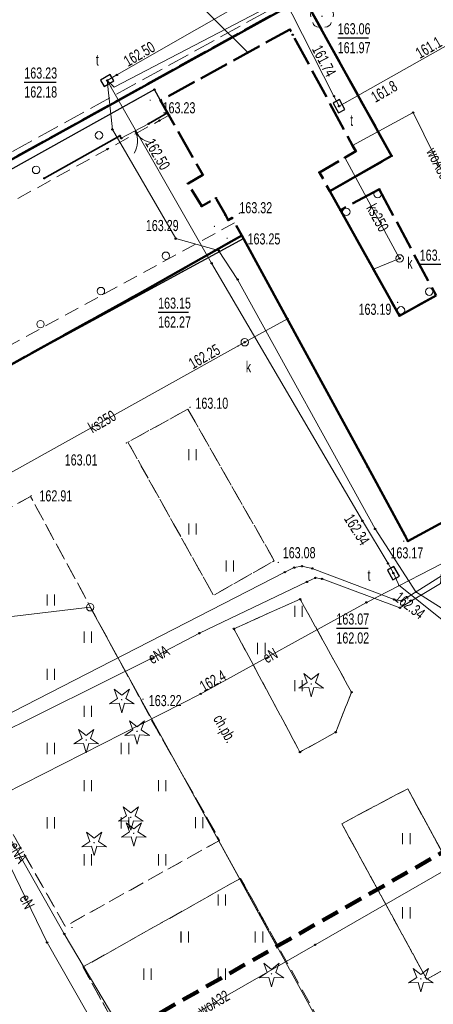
# Model space of a CAD drawing. Header units: metres. Extents: x 0 to 8443948, y 0 to 5887002.
# Tile 186 of 256: x 8442517 to 8442545, y 5886074 to 5886141. Entities that reach past the tile are written whole.
import ezdxf
from ezdxf.enums import TextEntityAlignment as Align

# ---------------------------------------------------------------- set-up
doc = ezdxf.new("R2010")
doc.units = ezdxf.units.M
doc.header["$MEASUREMENT"] = 0
for name, pattern in [('1.0_0.5', [1.5, 1, -0.5]), ('1.5_0.5', [2, 1.5, -0.5]), ('2.0_0.5', [2.5, 2, -0.5]), ('219-500', [0]), ('4', [1.8, 1.2, -0.6]), ('otob_500', [0])]:
    doc.linetypes.add(name, pattern=pattern)
doc.layers.get('0').update_dxf_attribs({"color": 250, "linetype": 'CONTINUOUS', "lineweight": 5})
doc.layers.add('- ABM', color=200, linetype='CONTINUOUS', lineweight=30)
for name, color, linetype in [('202-punkt graniczny', 253, 'CONTINUOUS'), ('219-działka ewidencyjna', 253, 'CONTINUOUS'), ('311-podpora', 7, 'CONTINUOUS'), ('312-budynek ewidencyjny', 253, 'CONTINUOUS'), ('blok - nawis', 7, 'CONTINUOUS'), ('brama', 253, 'CONTINUOUS'), ('chodnik', 253, 'CONTINUOUS'), ('chodnik-Atr17', 253, 'CONTINUOUS'), ('drzewo iglaste', 253, 'CONTINUOUS'), ('drzewo liściaste', 253, 'CONTINUOUS'), ('krawężnik', 253, 'CONTINUOUS'), ('Obszar opracowania', 253, 'CONTINUOUS'), ('obszar utwardzony', 253, 'CONTINUOUS'), ('ogrodzenie trwałe', 253, 'CONTINUOUS'), ('pikieta sztuczna', 253, 'CONTINUOUS'), ('pikieta sztuczna-Atr2', 253, 'CONTINUOUS'), ('przewód elektroenergetyczny podziemny', 253, 'CONTINUOUS'), ('przewód elektroenergetyczny podziemny-Atr1', 253, 'CONTINUOUS'), ('przewód kanalizacyjny', 253, 'CONTINUOUS'), ('przewód kanalizacyjny-Atr1', 253, 'CONTINUOUS'), ('przewód telekomunikacyjny podziemny', 253, 'CONTINUOUS'), ('przewód wodociągowy', 253, 'CONTINUOUS'), ('przewód wodociągowy-Atr1', 253, 'CONTINUOUS'), ('Punkt budynku', 253, 'CONTINUOUS'), ('Punkt roboczy BDOT GESUT K1', 7, 'CONTINUOUS'), ('rzędna', 253, 'CONTINUOUS'), ('rzędna-Atr2', 253, 'CONTINUOUS'), ('rzędna-Atr3', 253, 'CONTINUOUS'), ('trawnik', 253, 'CONTINUOUS'), ('właz do komory lub kanału - okrągły', 253, 'CONTINUOUS'), ('właz do komory lub kanału - okrągły-Atr17', 253, 'CONTINUOUS'), ('właz do komory lub kanału - prostokątny', 253, 'CONTINUOUS'), ('właz do komory lub kanału - prostokątny-Atr17', 253, 'CONTINUOUS')]:
    doc.layers.add(name, color=color, linetype=linetype)
doc.styles.get("Standard").update_dxf_attribs({"font": 'Working1250', "width": 0.75})
doc.linetypes.add('902-500', pattern='A,3.75,0,[1,ksztalty.shx,S=0.5,R=0,X=0,Y=0],3.75', length=7.5)

# ---------------------------------------------------------------- blocks, each defined once
blk = doc.blocks.new('202')
at = {"color": 0, "linetype": 'Continuous', "lineweight": 0}
blk.add_circle((0, 0), 0.25, dxfattribs=at)
blk = doc.blocks.new('OP011')
at = {"linetype": 'Continuous', "lineweight": 13}
h = blk.add_hatch(color=0, dxfattribs=at)
edge = h.paths.add_edge_path()
edge.add_arc((0, 0), 0.05, 0, 360)
at = {"color": 0, "linetype": 'Continuous', "lineweight": 13}
for p, q in [((-0.283, 0.093), (-0.512, 0.706)), ((-0.512, 0.706), (0, 0.299)), ((0, 0.299), (0.512, 0.706)), ((0.512, 0.706), (0.283, 0.093)), ((-0.828, -0.268), (-0.283, 0.093)), ((0.283, 0.093), (0.828, -0.268)), ((-0.175, -0.24), (-0.828, -0.268)), ((0, -0.87), (-0.175, -0.24)), ((0.175, -0.24), (0, -0.87)), ((0.828, -0.268), (0.175, -0.24))]:
    blk.add_line(p, q, dxfattribs=at)
blk = doc.blocks.new('TU04')
at = {"color": 0, "linetype": 'Continuous', "lineweight": 13}
for p, q in [((0, 0), (0, 0.75)), ((0.5, 0), (0.5, 0.75))]:
    blk.add_line(p, q, dxfattribs=at)
blk = doc.blocks.new('PW01')
at = {"linetype": 'Continuous', "lineweight": 13}
h = blk.add_hatch(color=0, dxfattribs=at)
edge = h.paths.add_edge_path()
edge.add_arc((0, 0), 0.045, 0, 360)
blk = doc.blocks.new('PUNKTBUD')
at = {"color": 0}
blk.add_circle((0, 0), 0.045, dxfattribs=at)
blk = doc.blocks.new('311')
at = {"color": 0, "linetype": 'Continuous', "lineweight": 0}
blk.add_circle((0, 0), 0.25, dxfattribs=at)
blk = doc.blocks.new('OP021')
at = {"linetype": 'Continuous', "lineweight": 13}
h = blk.add_hatch(color=0, dxfattribs=at)
edge = h.paths.add_edge_path()
edge.add_arc((0, 0), 0.05, 0, 360)
at = {"color": 0, "linetype": 'Continuous', "lineweight": 13}
for centre, start, end in [((0, 0.4), 49.272, 130.728), ((-0.38, 0.124), 121.308, 202.548), ((0.38, 0.124), 337.452, 58.692), ((-0.235, -0.324), 193.221, 274.871), ((0.235, -0.324), 265.129, 346.779)]:
    blk.add_arc(centre, 0.4, start, end, dxfattribs=at)
blk = doc.blocks.new('US22')
at = {"color": 0, "linetype": 'Continuous', "lineweight": 13}
blk.add_circle((0, 0), 0.25, dxfattribs=at)
blk = doc.blocks.new('SUPWP')
at = {"color": 0, "linetype": 'Continuous'}
blk.add_lwpolyline([(-0.375, -0.25), (0.375, -0.25), (0.375, 0.25), (-0.375, 0.25)], close=True, dxfattribs=at)
blk = doc.blocks.new('OK02')
at = {"color": 0, "linetype": 'Continuous', "lineweight": 0}
for centre, start, end in [((-1.5, 0), 0, 60), ((1.5, 0), 120, 180)]:
    blk.add_arc(centre, 1.5, start, end, dxfattribs=at)
blk = doc.blocks.new('PIKIETAW1891')
at = {"color": 0}
blk.add_circle((0, 0), 0.045, dxfattribs=at)
blk = doc.blocks.new('GBNMKOIU')
at = {"layer": '219-działka ewidencyjna', "color": 7, "linetype": '219-500', "lineweight": 18, "flags": 128}
blk.add_lwpolyline([(-37.805, -436.179), (-51.857, -466.05)], dxfattribs=at)
at = {"layer": '219-działka ewidencyjna', "color": 7, "linetype": '219-500', "lineweight": 18}
blk.add_lwpolyline([(-11.766, -437.606), (-37.805, -436.179)], dxfattribs=at)
at = {"layer": '312-budynek ewidencyjny', "color": 7, "linetype": 'Continuous', "lineweight": 50, "flags": 128}
for points in [[(-68.009, -459.197), (-65.036, -402.226)], [(-65.036, -402.226), (-52.842, -402.86)], [(-52.842, -402.86), (-53.026, -407.649)], [(-43.439, -408.117), (-43.293, -405.297)], [(-53.026, -407.649), (-43.439, -408.117)], [(-29.855, -409.112), (-30.255, -415.664)], [(-53.639, -414.257), (-53.986, -422.328)], [(-35.923, -415.321), (-53.639, -414.257)], [(-30.661, -415.635), (-35.923, -415.321)], [(-30.255, -415.664), (-30.661, -415.635)], [(-53.986, -422.328), (-55.357, -448.846)]]:
    blk.add_lwpolyline(points, dxfattribs=at)
at = {"layer": 'blok - nawis', "color": 7, "linetype": '2.0_0.5', "lineweight": 50, "flags": 128}
for points in [[(-68.009, -459.197), (-65.036, -402.226), (-52.842, -402.86), (-53.026, -407.649), (-54.474, -407.57), (-54.389, -404.735), (-54.792, -404.719), (-63.299, -404.183), (-63.697, -404.158), (-64.246, -414.083), (-58.492, -414.328), (-58.538, -415.478), (-56.74, -415.504), (-56.698, -414.399), (-55.4, -414.454), (-55.003, -414.479), (-54.992, -414.179), (-53.639, -414.257), (-53.986, -422.328), (-55.357, -448.846), (-56.043, -459.877)], [(-51.381, -404.75), (-43.293, -405.297), (-43.439, -408.117), (-51.573, -407.719)]]:
    blk.add_lwpolyline(points, close=True, dxfattribs=at)
at = {"layer": 'brama', "color": 7, "linetype": 'otob_500', "lineweight": 18, "flags": 128}
blk.add_lwpolyline([(-63.347, -415.588), (-63.49, -417.668)], dxfattribs=at)
at = {"layer": 'chodnik', "color": 7, "linetype": '1.0_0.5', "lineweight": 18}
for points in [[(-30.255, -415.664), (-30.105, -413.082), (-25.382, -413.202), (-15.313, -416.883), (-11.814, -416.981), (-11.962, -418.822), (-10.994, -418.904)], [(-12.498, -455.332), (-15.378, -455.168), (-15.754, -460.981), (-16.211, -466.944), (-34.132, -465.964), (-34.749, -465.933), (-34.717, -465.316), (-35.857, -465.253), (-35.434, -454.058), (-54.653, -453.27), (-54.91, -458.874), (-56.113, -458.819), (-53.411, -414.27), (-30.255, -415.664)], [(-16.117, -424.515), (-16.467, -429.531), (-11.445, -429.825)], [(-11.238, -424.812), (-16.117, -424.515)], [(-16.952, -437.257), (-17.507, -449.418), (-12.265, -449.691)], [(-11.763, -437.534), (-16.952, -437.257)]]:
    blk.add_lwpolyline(points, dxfattribs=at)
at = {"layer": 'chodnik', "color": 7, "linetype": '1.0_0.5', "lineweight": 18, "flags": 128}
for points in [[(-67.401, -458.374), (-66.26, -437.665), (-65.091, -414.039), (-64.246, -414.083), (-63.104, -414.124), (-63.138, -414.858), (-63.368, -418.852), (-64.951, -447.879), (-65.876, -447.831), (-66.138, -452.254), (-66.347, -457.31), (-57.219, -457.681), (-57.103, -452.625), (-56.113, -458.819), (-66.317, -458.414)], [(-57.103, -452.625), (-56.606, -448.184), (-54.626, -414.195), (-53.411, -414.27), (-56.113, -458.819)], [(-45.645, -423.528), (-45.888, -428.127), (-34.083, -428.706), (-33.894, -424.003)], [(-30.784, -423.893), (-31.449, -428.736), (-22.052, -429.357), (-21.904, -426.608), (-23.633, -424.279)], [(-46.257, -435.63), (-46.944, -447.568), (-38.944, -448.2), (-20.466, -448.985), (-19.87, -437.097), (-28.549, -436.724)]]:
    blk.add_lwpolyline(points, close=True, dxfattribs=at)
at = {"layer": 'krawężnik', "color": 7, "linetype": 'Continuous', "lineweight": 25, "flags": 128}
blk.add_lwpolyline([(-64.246, -414.083), (-65.091, -414.039), (-66.26, -437.665), (-67.401, -458.374), (-66.317, -458.414), (-56.113, -458.819), (-53.411, -414.27)], dxfattribs=at)
at = {"layer": 'obszar utwardzony', "color": 7, "linetype": '1.5_0.5', "lineweight": 18}
blk.add_lwpolyline([(-69.63, -394.318), (-65.025, -394.9), (-68.958, -467.799), (-73.488, -468.251)], dxfattribs=at)
at = {"layer": 'ogrodzenie trwałe', "color": 7, "linetype": '902-500', "lineweight": 35, "flags": 128}
for points in [[(-63.347, -415.588), (-63.302, -414.119)], [(-63.951, -423.487), (-63.687, -417.663), (-63.49, -417.668)]]:
    blk.add_lwpolyline(points, dxfattribs=at)
at = {"layer": 'przewód elektroenergetyczny podziemny', "color": 1, "linetype": 'Continuous', "lineweight": 18}
for points in [[(-63.877, -407.394), (-70.391, -408.903)], [(-27.531, -413.039), (-27.093, -413.053), (-27.059, -418.155), (-27.42, -418.543), (-32.105, -422.102), (-32.595, -422.621), (-32.794, -423.11), (-32.873, -423.803), (-35.064, -449.915), (-37.122, -460.821), (-38.212, -467.213), (-38.983, -473.923), (-39.446, -478.196), (-40.759, -486.831), (-40.89, -487.699)]]:
    blk.add_lwpolyline(points, dxfattribs=at)
at = {"layer": 'przewód elektroenergetyczny podziemny', "color": 1, "linetype": 'Continuous', "lineweight": 18, "flags": 128}
for points in [[(-34.28, -450.605), (-32.689, -434.517), (-32.423, -430.863), (-31.524, -422.889), (-31.451, -422.262), (-31.153, -421.918), (-26.733, -418.5), (-26.675, -415.33), (-29.713, -413.021), (-30.091, -412.985)], [(-30.087, -412.846), (-27.618, -412.914), (-28.235, -420.227), (-28.915, -432.947), (-30.359, -449.234), (-30.03, -449.557), (-20.196, -450.592), (-14.785, -450.799)], [(-34.28, -450.605), (-32.014, -448.825), (-20.065, -449.306), (-13.262, -449.474)]]:
    blk.add_lwpolyline(points, dxfattribs=at)
at = {"layer": 'przewód kanalizacyjny', "color": 34, "linetype": 'Continuous', "lineweight": 18, "flags": 128}
for points in [[(-54.411, -405.582), (-46.703, -406.056), (-47.029, -407.939)], [(-47.257, -414.611), (-47.434, -417.896), (-48.531, -439.951), (-52.17, -474.991), (-52.213, -475.495), (-52.427, -475.951), (-58.772, -489.814), (-58.975, -490.253)]]:
    blk.add_lwpolyline(points, dxfattribs=at)
at = {"layer": 'przewód telekomunikacyjny podziemny', "color": 30, "linetype": 'Continuous', "lineweight": 18}
blk.add_lwpolyline([(-66.806, -403.266), (-66.058, -403.333), (-66.049, -403.338), (-58.32, -404.025), (-57.558, -404.089), (-57.094, -393.639), (-57.589, -393.601), (-69.537, -392.52)], dxfattribs=at)
at = {"layer": 'przewód telekomunikacyjny podziemny', "color": 30, "linetype": 'Continuous', "lineweight": 18, "flags": 128}
for points in [[(-67.301, -416.408), (-66.662, -416.253), (-65.695, -403.488), (-66.074, -403.416), (-66.806, -403.266)], [(-67.301, -416.408), (-67.265, -415.653), (-66.806, -403.266)], [(-18.952, -414.799), (-19.704, -414.813), (-20.239, -414.821), (-24.47, -415.763), (-27.074, -417.026), (-32.127, -417.113), (-51.276, -416.063), (-53.608, -416.116), (-55.817, -418.143), (-64.316, -417.859), (-67.301, -416.408)], [(-28.942, -417.64), (-28.179, -417.739), (-28.095, -417.756), (-19.901, -414.903), (-19.71, -414.88), (-18.952, -414.799)], [(-67.301, -416.408), (-53.127, -416.97), (-33.035, -417.548), (-29.684, -417.601), (-28.942, -417.64)]]:
    blk.add_lwpolyline(points, dxfattribs=at)
at = {"layer": 'przewód wodociągowy', "color": 5, "linetype": 'Continuous', "lineweight": 18, "flags": 128}
blk.add_lwpolyline([(-43.276, -401.228), (-54.551, -400.084), (-54.837, -404.715)], dxfattribs=at)
at = {"layer": 'rzędna-Atr2', "color": 7, "flags": 128}
for points in [[(-61.516, -401.724), (-60.418, -399.965)], [(-45.657, -405.117), (-44.671, -403.539)], [(-70.163, -421.2), (-69.031, -419.387)], [(-52.243, -421.766), (-51.158, -420.028)], [(-27.837, -422.856), (-26.702, -421.039)]]:
    blk.add_lwpolyline(points, dxfattribs=at)
at = {"layer": 'trawnik', "color": 7, "linetype": '1.0_0.5', "lineweight": 18, "flags": 128}
for points in [[(-45.645, -423.528), (-33.894, -424.003), (-34.083, -428.706), (-45.888, -428.127)], [(-31.449, -428.736), (-30.784, -423.893), (-23.633, -424.279), (-21.904, -426.608), (-22.052, -429.357)], [(-19.87, -437.097), (-20.466, -448.985), (-38.944, -448.2), (-46.944, -447.568), (-46.257, -435.63), (-28.549, -436.724)]]:
    blk.add_lwpolyline(points, close=True, dxfattribs=at)
at = {"layer": 'trawnik', "color": 7, "linetype": '1.0_0.5', "lineweight": 18}
for points in [[(-16.467, -429.531), (-16.117, -424.515), (-11.238, -424.812)], [(-11.445, -429.825), (-16.467, -429.531)], [(-12.265, -449.691), (-17.507, -449.418), (-16.952, -437.257)], [(-16.952, -437.257), (-11.763, -437.534)]]:
    blk.add_lwpolyline(points, dxfattribs=at)
at = {"layer": '202-punkt graniczny', "color": 7, "linetype": 'Continuous', "lineweight": 18, "rotation": 58.02224658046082}
blk.add_blockref('202', (-37.805, -436.179), dxfattribs=at)
at = {"layer": '311-podpora', "color": 7, "linetype": 'Continuous', "lineweight": 18, "rotation": 58.02224658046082}
for p in [(-51.16, -405.018), (-43.749, -405.554), (-51.268, -407.438), (-43.686, -407.833), (-64.454, -418.834), (-55.191, -419.312), (-64.723, -423.665), (-55.487, -424.28), (-55.751, -428.913)]:
    blk.add_blockref('311', p, dxfattribs=at)
at = {"layer": 'brama', "color": 7, "linetype": 'Continuous', "lineweight": 18, "rotation": 266.0622465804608}
blk.add_blockref('OK02', (-63.418, -416.628), dxfattribs=at)
at = {"layer": 'drzewo iglaste', "color": 94, "linetype": 'Continuous', "lineweight": 18, "rotation": 58.02224658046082}
for p in [(-25.534, -426.287), (-31.393, -437.672), (-29.041, -437.926), (-30.36, -441.134), (-24.352, -441.349), (-23.338, -441.746), (-24.209, -444.349)]:
    blk.add_blockref('OP011', p, dxfattribs=at)
at = {"layer": 'drzewo liściaste', "color": 94, "linetype": 'Continuous', "lineweight": 18, "rotation": 58.02224658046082}
blk.add_blockref('OP021', (-63.308, -401.855), dxfattribs=at)
at = {"layer": 'pikieta sztuczna', "color": 7, "linetype": 'Continuous', "lineweight": 13, "rotation": 58.02224658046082}
for p in [(-44.266, -407.742), (-54.996, -413.599), (-64.637, -414.653), (-54.01, -415.193), (-55.139, -415.49), (-30.401, -415.916), (-45.667, -423.337), (-33.657, -423.832), (-45.903, -428.247), (-46.287, -435.564), (-30.669, -436.437), (-20.155, -448.637)]:
    blk.add_blockref('PW01', p, dxfattribs=at)
at = {"layer": 'Punkt budynku', "color": 5, "linetype": 'Continuous', "lineweight": 18, "rotation": 58.02224658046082}
for p in [(-52.842, -402.86), (-63.697, -404.158), (-63.299, -404.183), (-54.792, -404.719), (-54.389, -404.735), (-51.381, -404.75), (-54.474, -407.57), (-53.026, -407.649), (-51.573, -407.719), (-43.439, -408.117), (-64.246, -414.083), (-58.492, -414.328), (-56.698, -414.399), (-55.4, -414.454), (-55.003, -414.479), (-54.992, -414.179), (-53.639, -414.257), (-58.538, -415.478), (-56.74, -415.504), (-35.923, -415.321), (-30.661, -415.635), (-30.255, -415.664), (-53.986, -422.328)]:
    blk.add_blockref('PUNKTBUD', p, dxfattribs=at)
at = {"layer": 'Punkt roboczy BDOT GESUT K1', "color": 6, "linetype": 'Continuous', "lineweight": 18, "rotation": 58.02224658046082}
for p in [(-54.551, -400.084), (-58.32, -404.025), (-57.558, -404.089), (-54.837, -404.715), (-54.411, -405.582), (-46.703, -406.056), (-63.877, -407.394), (-47.029, -407.939), (-65.091, -414.039), (-64.246, -414.083), (-63.302, -414.119), (-63.104, -414.124), (-53.411, -414.27), (-63.138, -414.858), (-47.257, -414.611), (-67.265, -415.653), (-63.347, -415.588), (-67.301, -416.408), (-53.608, -416.116), (-51.276, -416.063), (-53.127, -416.97), (-32.127, -417.113), (-27.074, -417.026), (-64.316, -417.859), (-63.687, -417.663), (-63.49, -417.668), (-47.434, -417.896), (-33.035, -417.548), (-29.684, -417.601), (-28.942, -417.64), (-55.817, -418.143), (-27.42, -418.543), (-27.059, -418.155), (-26.733, -418.5), (-63.368, -418.852), (-28.235, -420.227), (-32.105, -422.102), (-31.451, -422.262), (-31.153, -421.918), (-32.794, -423.11), (-32.595, -422.621), (-31.524, -422.889), (-63.951, -423.487), (-32.873, -423.803), (-30.784, -423.893), (-23.633, -424.279), (-21.904, -426.608), (-31.449, -428.736), (-22.052, -429.357), (-32.423, -430.863), (-28.915, -432.947), (-32.689, -434.517), (-10.501, -435.366), (-20.065, -449.306), (-20.196, -450.592)]:
    blk.add_blockref('PIKIETAW1891', p, dxfattribs=at)
at = {"layer": 'rzędna', "color": 30, "linetype": 'Continuous', "lineweight": 18}
for p, rotation in [((-57.532, -403.575), 58.02224658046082), ((-58.32, -404.025), 58.02224658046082), ((-57.558, -404.089), 176.8802465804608), ((-67.265, -415.653), 58.02224658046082), ((-67.301, -416.408), 88.55424658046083), ((-66.782, -416.426), 58.02224658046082), ((-29.684, -417.601), 58.02224658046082), ((-28.942, -417.64), 357.2192465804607), ((-28.179, -417.739), 58.02224658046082)]:
    blk.add_blockref('PW01', p, dxfattribs=dict(at, rotation=rotation))
at = {"layer": 'rzędna', "color": 34, "linetype": 'Continuous', "lineweight": 18}
for p, rotation in [((-46.703, -406.056), 357.1472465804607), ((-47.455, -418.401), 58.02224658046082), ((-47.434, -417.896), 87.59524658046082)]:
    blk.add_blockref('PW01', p, dxfattribs=dict(at, rotation=rotation))
at = {"layer": 'rzędna', "color": 1, "linetype": 'Continuous', "lineweight": 18, "rotation": 58.02224658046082}
blk.add_blockref('PW01', (-28.915, -432.947), dxfattribs=at)
at = {"layer": 'trawnik', "color": 7, "linetype": 'Continuous', "lineweight": 18, "rotation": 58.02224658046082}
for p in [(-42.681, -425.297), (-29.956, -424.836), (-34.995, -427.148), (-13.124, -426.785), (-38.44, -427.945), (-25.715, -427.484), (-29.159, -428.28), (-35.99, -437.785), (-21.415, -438.043), (-39.434, -438.582), (-24.859, -438.84), (-12.754, -438.711), (-28.304, -439.637), (-16.199, -439.508), (-31.748, -440.433), (-35.193, -441.23), (-20.618, -441.488), (-24.063, -442.285), (-11.957, -442.156), (-27.507, -443.081), (-15.402, -442.953), (-30.952, -443.878), (-23.266, -445.729), (-14.605, -446.397), (-26.71, -446.526)]:
    blk.add_blockref('TU04', p, dxfattribs=at)
at = {"layer": 'właz do komory lub kanału - okrągły', "color": 7, "linetype": 'Continuous', "lineweight": 18}
for p, rotation in [((-46.703, -406.056), 357.1472465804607), ((-47.434, -417.896), 87.59524658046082)]:
    blk.add_blockref('US22', p, dxfattribs=dict(at, rotation=rotation))
at = {"layer": 'właz do komory lub kanału - prostokątny', "color": 7, "linetype": 'Continuous', "lineweight": 18}
for p, rotation in [((-57.558, -404.089), 176.8802465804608), ((-67.301, -416.408), 88.55424658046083), ((-28.942, -417.64), 357.2192465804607)]:
    blk.add_blockref('SUPWP', p, dxfattribs=dict(at, rotation=rotation))
at = {"layer": 'pikieta sztuczna-Atr2', "color": 7, "width": 0.72}
blk.add_text('163.19', height=0.75, rotation=58.02225, dxfattribs=at).set_placement((-44.412, -408.146), align=Align.TOP_RIGHT)
for s, p in [('163.32', (-54.996, -413.599)), ('163.23', (-63.442, -414.42)), ('163.25', (-52.923, -414.244)), ('163.17', (-29.888, -417.285)), ('163.29', (-57.314, -419.578)), ('163.10', (-45.392, -423.084)), ('163.08', (-33.736, -423.43)), ('163.01', (-46.812, -432.572)), ('162.91', (-45.659, -435.296)), ('163.22', (-30.064, -436.356))]:
    blk.add_text(s, height=0.75, rotation=58.02225, dxfattribs=at).set_placement(p)
at = {"layer": 'przewód elektroenergetyczny podziemny-Atr1', "color": 1, "width": 0.72}
for s, rotation, p in [('eN', 86.94025, (-28.655, -428.075)), ('eNA', 86.65625, (-32.701, -434.65)), ('eNA', 358.39025, (-27.069, -449.024)), ('eN', 353.99025, (-23.692, -450.225))]:
    blk.add_text(s, height=0.75, rotation=rotation, dxfattribs=at).set_placement(p, align=Align.MIDDLE_LEFT)
at = {"layer": 'przewód kanalizacyjny-Atr1', "color": 34, "width": 0.72}
for rotation, p in [(356.53725, (-50.775, -405.8)), (87.84525, (-48.026, -429.834))]:
    blk.add_text('ks250', height=0.75, rotation=rotation, dxfattribs=at).set_placement(p, align=Align.MIDDLE_LEFT)
at = {"layer": 'przewód wodociągowy-Atr1', "color": 5, "width": 0.72}
blk.add_text('woA80', height=0.75, rotation=354.92925, dxfattribs=at).set_placement((-51.845, -400.358), align=Align.MIDDLE_LEFT)
at = {"layer": 'rzędna-Atr2', "color": 30, "width": 0.72}
for s, rotation, p in [('161.1', 88.17325, (-57.375, -397.79)), ('161.8', 88.17325, (-56.453, -401.902)), ('161.74', 355.59625, (-61.812, -403.614)), ('162.50', 88.55425, (-67.323, -414.744)), ('162.50', 358.40025, (-62.395, -416.5)), ('162.34', 19.87925, (-27.419, -418.579)), ('162.34', 0.06425, (-33.835, -418.546))]:
    blk.add_text(s, height=0.75, rotation=rotation, dxfattribs=at).set_placement(p)
for s, p in [('163.06', (-61.523, -401.719)), ('163.23', (-70.169, -421.196)), ('163.07', (-27.844, -422.852))]:
    blk.add_text(s, height=0.75, rotation=58.02225, dxfattribs=at).set_placement(p, align=Align.BOTTOM_LEFT)
at = {"layer": 'rzędna-Atr2', "color": 34, "width": 0.72}
for p in [(-45.664, -405.113), (-52.249, -421.762)]:
    blk.add_text('163.15', height=0.75, rotation=58.02225, dxfattribs=at).set_placement(p, align=Align.BOTTOM_LEFT)
blk.add_text('162.25', height=0.75, rotation=87.84525, dxfattribs=at).set_placement((-47.73, -421.825))
at = {"layer": 'rzędna-Atr2', "color": 1, "width": 0.72}
blk.add_text('162.4', height=0.75, rotation=86.94025, dxfattribs=at).set_placement((-28.902, -432.719))
at = {"layer": 'rzędna-Atr3', "color": 30, "width": 0.72}
for s, p in [('161.97', (-60.442, -402.395)), ('162.18', (-69.087, -421.871)), ('162.02', (-26.763, -423.527))]:
    blk.add_text(s, height=0.75, rotation=58.02225, dxfattribs=at).set_placement(p, align=Align.BOTTOM_LEFT)
at = {"layer": 'rzędna-Atr3', "color": 34, "width": 0.72}
blk.add_text('162.27', height=0.75, rotation=58.02225, dxfattribs=at).set_placement((-51.168, -422.437), align=Align.BOTTOM_LEFT)
at = {"layer": 'właz do komory lub kanału - okrągły-Atr17', "color": 7, "width": 0.72}
for p in [(-45.856, -405.984), (-45.675, -418.911)]:
    blk.add_text('k', height=0.75, rotation=58.02225, dxfattribs=at).set_placement(p)
at = {"layer": 'właz do komory lub kanału - prostokątny-Atr17', "color": 7, "width": 0.72}
for p in [(-56.047, -404.16), (-68.552, -416.524), (-29.423, -419.391)]:
    blk.add_text('t', height=0.75, rotation=58.02225, dxfattribs=at).set_placement(p)

msp = doc.modelspace()

# ---------------------------------------------------------------- linework, layer by layer
at = {"layer": '219-działka ewidencyjna', "color": 253, "linetype": '219-500', "lineweight": 18, "flags": 128}
for points in [[(8442522, 5886101.01), (8442489.22, 5886097.11)], [(8442551.77, 5886046.95), (8442522, 5886101.01)]]:
    msp.add_lwpolyline(points, dxfattribs=at)
at = {"layer": 'chodnik', "color": 253, "linetype": '1.0_0.5', "lineweight": 18, "flags": 128}
for points in [[(8442543.4, 5886105.47), (8442545.67, 5886106.71), (8442548.07, 5886102.64), (8442550.28, 5886092.15), (8442552.05, 5886089.13), (8442550.41, 5886088.28), (8442551.81, 5886085.55), (8442552.3, 5886085.8), (8442556.02, 5886079.34), (8442567.38, 5886059.93), (8442567.59, 5886060.06), (8442606.87, 5886074.51), (8442642.7, 5886087.91), (8442633.35, 5886079.15), (8442601.02, 5886067.07), (8442580.61, 5886059.79), (8442563.12, 5886053.38), (8442563.6, 5886052.17), (8442563.45, 5886052.1), (8442561.29, 5886056.02), (8442559.88, 5886058.54), (8442557.57, 5886062.56), (8442553.39, 5886060.36), (8442555.64, 5886056.25), (8442548.68, 5886052.79), (8442546.36, 5886056.98), (8442536, 5886051.06), (8442537.92, 5886047.49), (8442527.46, 5886042.32), (8442524.9, 5886046.92), (8442524.32, 5886047.79), (8442521.83, 5886052.35), (8442527.04, 5886055.13), (8442521.71, 5886064.74), (8442517.77, 5886071.93), (8442512.64, 5886069.17), (8442507.34, 5886066.4), (8442498.68, 5886082.12), (8442498.38, 5886082.66), (8442498.92, 5886082.96), (8442498.37, 5886083.96), (8442508.09, 5886089.53), (8442498.58, 5886106.25), (8442493.69, 5886103.5), (8442493.1, 5886104.55), (8442532.32, 5886125.85)], [(8442528.58, 5886114.36), (8442524.55, 5886112.13), (8442530.31, 5886101.81), (8442534.4, 5886104.14)], [(8442517.99, 5886108.47), (8442507.5, 5886102.73), (8442511.2, 5886095.61), (8442520.32, 5886079.52), (8442530.72, 5886085.31), (8442526.44, 5886092.87)], [(8442536.14, 5886101.56), (8442531.68, 5886099.56), (8442536.13, 5886091.26), (8442538.54, 5886092.59), (8442539.6, 5886095.29)], [(8442538.94, 5886086.43), (8442543.38, 5886088.79), (8442549.02, 5886078.4), (8442544.66, 5886075.95)], [(8442543.38, 5886088.79), (8442538.94, 5886086.43), (8442544.66, 5886075.95), (8442549.02, 5886078.4)], [(8442532.13, 5886082.75), (8442521.52, 5886076.78), (8442527.04, 5886066.82), (8442537.62, 5886072.81)]]:
    msp.add_lwpolyline(points, close=True, dxfattribs=at)
at = {"layer": 'Obszar opracowania', "color": 132, "linetype": '4', "lineweight": 200, "flags": 128}
msp.add_lwpolyline([(8442458.55, 5886034.95), (8442518.17, 5885958.05), (8442584.5, 5885845.16), (8442759.83, 5885930.18), (8442706.56, 5886026.84), (8442661.75, 5886007.44), (8442603.9, 5886098.45), (8442577.09, 5886102.33)], close=True, dxfattribs=at)
at = {"layer": 'przewód wodociągowy', "color": 5, "linetype": 'Continuous', "lineweight": 18, "flags": 128}
msp.add_lwpolyline([(8442551.36, 5886086.44), (8442537.15, 5886078.28), (8442524.88, 5886071.22), (8442514.67, 5886065.45)], dxfattribs=at)
at = {"layer": 'trawnik', "color": 253, "linetype": '1.0_0.5', "lineweight": 18, "flags": 128}
for points in [[(8442538.94, 5886086.43), (8442544.66, 5886075.95), (8442549.02, 5886078.4), (8442543.38, 5886088.79)], [(8442532.13, 5886082.75), (8442521.52, 5886076.78), (8442527.04, 5886066.82), (8442537.62, 5886072.81)]]:
    msp.add_lwpolyline(points, close=True, dxfattribs=at)

# ---------------------------------------------------------------- block references
at = {"layer": '- ABM', "color": 1, "linetype": 'Continuous', "lineweight": 35, "rotation": 301.977755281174}
msp.add_blockref('GBNMKOIU', (8442912.012, 5886299.937), dxfattribs=at)
at = {"layer": '202-punkt graniczny', "color": 253, "linetype": 'Continuous', "lineweight": 18}
msp.add_blockref('202', (8442522, 5886101.01), dxfattribs=at)
at = {"layer": 'drzewo iglaste', "color": 94, "linetype": 'Continuous', "lineweight": 18}
for p in [(8442534.21, 5886076.32), (8442544.27, 5886075.98)]:
    msp.add_blockref('OP011', p, dxfattribs=at)
at = {"layer": 'pikieta sztuczna', "color": 253, "linetype": 'Continuous', "lineweight": 13}
for p in [(8442528.73, 5886114.48), (8442524.44, 5886112.08), (8442518.03, 5886108.53), (8442543.11, 5886105.46), (8442534.67, 5886104.03), (8442525.56, 5886094.82), (8442520.78, 5886079.44)]:
    msp.add_blockref('PW01', p, dxfattribs=at)
at = {"layer": 'trawnik', "color": 253, "linetype": 'Continuous', "lineweight": 18}
for p in [(8442543.039, 5886085.049), (8442530.619, 5886080.919), (8442543.039, 5886080.049), (8442528.119, 5886078.419), (8442533.119, 5886078.419), (8442525.619, 5886075.919), (8442530.619, 5886075.919)]:
    msp.add_blockref('TU04', p, dxfattribs=at)

# ---------------------------------------------------------------- texts
at = {"layer": 'chodnik-Atr17', "color": 253, "width": 0.72}
msp.add_text('ch.pb.', height=0.75, rotation=299.515, dxfattribs=at).set_placement((8442530.26, 5886093.51))
msp.add_text('ch.pb.', height=0.75, rotation=299.515, dxfattribs=at).set_placement((8442530.26, 5886093.51))
at = {"layer": 'pikieta sztuczna-Atr2', "color": 253, "width": 0.72}
for s, p in [('163.10', (8442529.09, 5886114.38)), ('163.01', (8442520.29, 5886110.56)), ('162.91', (8442518.59, 5886108.14)), ('163.08', (8442534.97, 5886104.31)), ('163.17', (8442542.22, 5886104.3)), ('163.22', (8442525.95, 5886094.35))]:
    msp.add_text(s, height=0.75, dxfattribs=at).set_placement(p)
at = {"layer": 'przewód wodociągowy-Atr1', "color": 5, "width": 0.72}
msp.add_text('woA32', height=0.75, rotation=30.638, dxfattribs=at).set_placement((8442529.38, 5886073.81), align=Align.MIDDLE_LEFT)

doc.saveas('drawing.dxf')
